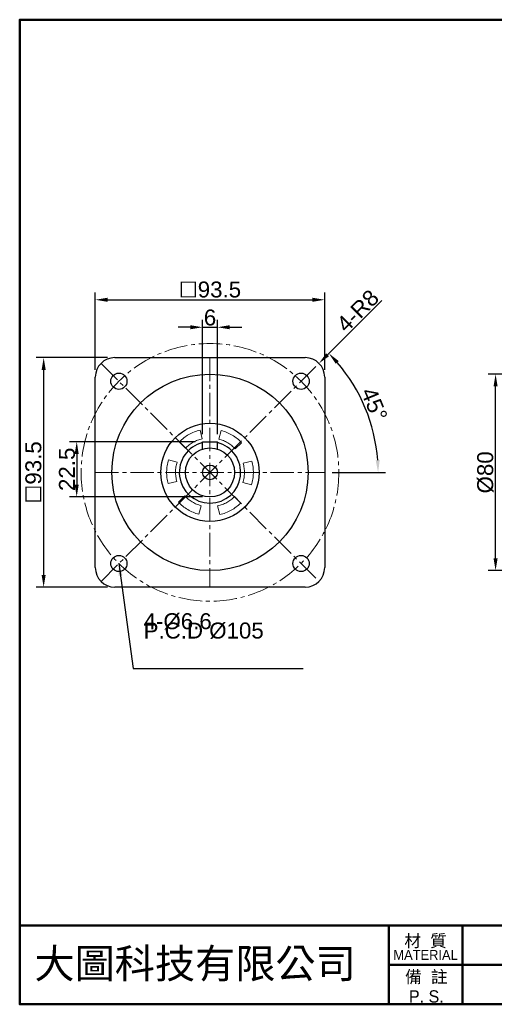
# Model space of a CAD drawing. Header units: millimetres. Extents: x 3106 to 3678, y 771 to 1172.
# Tile 1 of 5: x 3106 to 3299, y 771 to 1172. Entities that reach past the tile are written whole.
import ezdxf

# ---------------------------------------------------------------- set-up
doc = ezdxf.new("R2010")
doc.units = ezdxf.units.MM
doc.linetypes.add('CENTER2', pattern=[28.575, 19.05, -3.175, 3.175, -3.175])
for name, color, linetype, lineweight in [('中心線', 6, 'CENTER2', 5), ('圖框', 7, 'Continuous', 50), ('標註', 4, 'Continuous', 13)]:
    doc.layers.add(name, color=color, linetype=linetype, lineweight=lineweight)
doc.layers.add('產品', color=7, linetype='Continuous')
doc.styles.get("Standard").update_dxf_attribs({"font": 'arial.ttf'})
doc.styles.add('預設-ISO', font='arial.ttf')
doc.dimstyles.new('yuetai', dxfattribs={"dimtxt": 6.5, "dimasz": 5, "dimexe": 3, "dimexo": 3, "dimtad": 1, "dimdsep": 46, "dimtxsty": 'Standard', "dimcen": 0, "dimadec": 0, "dimazin": 0, "dimtfac": 1, "dimtmove": 0, "dimatfit": 3, "dimfxl": 1, "dimarcsym": 0})

# ---------------------------------------------------------------- blocks, each defined once
blk = doc.blocks.new('標題欄框 下標註')
at = {"layer": '圖框'}
for p, q in [((2.28, 73.91), (2.28, 89.91)), ((77.28, 89.91), (77.28, 73.91)), ((92.28, 89.91), (92.28, 73.91)), ((77.28, 81.91), (142.28, 81.91))]:
    blk.add_line(p, q, dxfattribs=at)
for points in [[(2.28, 89.91), (287.28, 89.91), (287.28, 273.91), (2.28, 273.91)], [(287.28, 89.91), (2.28, 89.91), (2.28, 73.91), (287.28, 73.91)]]:
    blk.add_lwpolyline(points, close=True, dxfattribs=at)
at = {"layer": '圖框', "color": 7, "attachment_point": 5, "style": '預設-ISO'}
for s, insert, char_height, width, line_spacing_factor in [('\\f新細明體|b0|i0;\\H2.5000;材  質\\P\\f新細明體|b0|i0;\\H2.0000;MATERIAL', (84.75, 85.5), 3.5, 14.9029, 0.74878), ('\\f新細明體|b0|i0;\\H2.5000;備  註\\PP. S.', (84.9, 77.49), 2.5, 15.0412, 0.958537)]:
    blk.add_mtext(s, dxfattribs=dict(at, insert=insert, char_height=char_height, width=width, line_spacing_factor=line_spacing_factor))
blk = doc.blocks.new('*D17')
at = {"layer": 'Defpoints', "color": 0, "transparency": 16777216}
for p in [(3300.01, 1027.81), (3364.37, 1027.81), (3364.37, 947.81)]:
    blk.add_point(p, dxfattribs=at)
at = {"layer": '標註', "color": 0, "lineweight": -2, "transparency": 16777216}
for p, q in [((3361.37, 1027.81), (3297.01, 1027.81)), ((3300.01, 952.81), (3300.01, 1022.81)), ((3361.37, 947.81), (3297.01, 947.81))]:
    blk.add_line(p, q, dxfattribs=at)
at = {"layer": '標註', "color": 0, "transparency": 16777216}
for points in [[(3299.18, 1022.81), (3300.85, 1022.81), (3300.01, 1027.81)], [(3299.18, 952.81), (3300.85, 952.81), (3300.01, 947.81)]]:
    blk.add_solid(points, dxfattribs=at)
at = {"layer": '標註', "color": 0, "transparency": 16777216, "insert": (3295.89, 987.81), "char_height": 6.5, "attachment_point": 5, "rotation": 90}
blk.add_mtext('Ø80', dxfattribs=at)
blk = doc.blocks.new('*D26')
at = {"layer": 'Defpoints', "color": 0, "transparency": 16777216}
for p in [(3186.64, 1046.93), (3180.64, 1000.31), (3186.64, 1000.31)]:
    blk.add_point(p, dxfattribs=at)
at = {"layer": '標註', "color": 0, "lineweight": -2, "transparency": 16777216}
for p, q in [((3175.64, 1046.93), (3170.64, 1046.93)), ((3180.64, 1003.31), (3180.64, 1049.93)), ((3180.64, 1046.93), (3186.64, 1046.93)), ((3186.64, 1003.31), (3186.64, 1049.93)), ((3191.64, 1046.93), (3196.64, 1046.93))]:
    blk.add_line(p, q, dxfattribs=at)
at = {"layer": '標註', "color": 0, "transparency": 16777216}
for points in [[(3175.64, 1047.76), (3175.64, 1046.1), (3180.64, 1046.93)], [(3191.64, 1047.76), (3191.64, 1046.1), (3186.64, 1046.93)]]:
    blk.add_solid(points, dxfattribs=at)
at = {"layer": '標註', "color": 0, "transparency": 16777216, "insert": (3183.64, 1050.87), "char_height": 6.5, "attachment_point": 5}
blk.add_mtext('6', dxfattribs=at)
blk = doc.blocks.new('*D32')
at = {"layer": 'Defpoints', "color": 0, "transparency": 16777216}
for p in [(3180.64, 1000.31), (3129.32, 977.81), (3183.64, 977.81)]:
    blk.add_point(p, dxfattribs=at)
at = {"layer": '標註', "color": 0, "lineweight": -2, "transparency": 16777216}
for p, q in [((3177.64, 1000.31), (3126.32, 1000.31)), ((3129.32, 995.31), (3129.32, 982.81)), ((3180.64, 977.81), (3126.32, 977.81))]:
    blk.add_line(p, q, dxfattribs=at)
at = {"layer": '標註', "color": 0, "transparency": 16777216}
for points in [[(3128.48, 995.31), (3130.15, 995.31), (3129.32, 1000.31)], [(3128.48, 982.81), (3130.15, 982.81), (3129.32, 977.81)]]:
    blk.add_solid(points, dxfattribs=at)
at = {"layer": '標註', "color": 0, "transparency": 16777216, "insert": (3125.37, 989.06), "char_height": 6.5, "attachment_point": 5, "rotation": 90}
blk.add_mtext('22.5', dxfattribs=at)
blk = doc.blocks.new('*D33')
at = {"layer": 'Defpoints', "color": 0, "transparency": 16777216}
for p in [(3228.04, 1032.21), (3249.82, 1005.54), (3136.89, 987.81), (3230.39, 987.81), (3139.23, 943.4)]:
    blk.add_point(p, dxfattribs=at)
at = {"layer": '標註', "color": 0, "lineweight": -2, "transparency": 16777216}
for p, q in [((3230.17, 1034.33), (3234.2, 1038.37)), ((3233.39, 987.81), (3255.15, 987.81))]:
    blk.add_line(p, q, dxfattribs=at)
blk.add_arc((3183.64, 987.81), 68.51, 4.1823, 40.8177, dxfattribs=at)
at = {"layer": '標註', "color": 0, "transparency": 16777216}
for points in [[(3234.88, 1032.02), (3236.1, 1033.16), (3232.08, 1036.25)], [(3252.8, 992.83), (3251.14, 992.77), (3252.15, 987.81)]]:
    blk.add_solid(points, dxfattribs=at)
at = {"layer": '標註', "color": 0, "transparency": 16777216, "insert": (3250.57, 1015.53), "char_height": 6.5, "attachment_point": 5, "rotation": 292.5}
blk.add_mtext('45°', dxfattribs=at)
blk = doc.blocks.new('*D34')
at = {"layer": 'Defpoints', "color": 0, "transparency": 16777216}
for p in [(3228.04, 1032.21), (3222.39, 1026.56)]:
    blk.add_point(p, dxfattribs=at)
at = {"layer": '標註', "color": 0, "lineweight": -2, "transparency": 16777216}
blk.add_line((3253.67, 1057.84), (3231.58, 1035.75), dxfattribs=at)
at = {"layer": '標註', "color": 0, "transparency": 16777216}
blk.add_solid([(3230.99, 1036.34), (3232.17, 1035.16), (3228.04, 1032.21)], dxfattribs=at)
at = {"layer": '標註', "color": 0, "transparency": 16777216, "insert": (3234.54, 1048.98), "char_height": 6.5, "attachment_point": 1, "rotation": 45}
blk.add_mtext('4-R8', dxfattribs=at)
blk = doc.blocks.new('*D35')
at = {"layer": 'Defpoints', "color": 0, "transparency": 16777216}
for p in [(3230.39, 1058.12), (3136.89, 1026.56), (3230.39, 1026.56)]:
    blk.add_point(p, dxfattribs=at)
at = {"layer": '標註', "color": 0, "lineweight": -2, "transparency": 16777216}
for p, q in [((3136.89, 1029.56), (3136.89, 1061.12)), ((3230.39, 1029.56), (3230.39, 1061.12)), ((3141.89, 1058.12), (3225.39, 1058.12))]:
    blk.add_line(p, q, dxfattribs=at)
at = {"layer": '標註', "color": 0, "transparency": 16777216}
for points in [[(3141.89, 1058.95), (3141.89, 1057.29), (3136.89, 1058.12)], [(3225.39, 1058.95), (3225.39, 1057.29), (3230.39, 1058.12)]]:
    blk.add_solid(points, dxfattribs=at)
at = {"layer": '標註', "color": 0, "transparency": 16777216, "insert": (3183.64, 1062.27), "char_height": 6.5, "attachment_point": 5}
blk.add_mtext('☐93.5', dxfattribs=at)
blk = doc.blocks.new('*D37')
at = {"layer": 'Defpoints', "color": 0, "transparency": 16777216}
for p in [(3144.89, 1034.56), (3115.85, 941.06), (3144.89, 941.06)]:
    blk.add_point(p, dxfattribs=at)
at = {"layer": '標註', "color": 0, "lineweight": -2, "transparency": 16777216}
for p, q in [((3141.89, 1034.56), (3112.85, 1034.56)), ((3115.85, 1029.56), (3115.85, 946.06)), ((3141.89, 941.06), (3112.85, 941.06))]:
    blk.add_line(p, q, dxfattribs=at)
at = {"layer": '標註', "color": 0, "transparency": 16777216}
for points in [[(3115.02, 1029.56), (3116.68, 1029.56), (3115.85, 1034.56)], [(3115.02, 946.06), (3116.68, 946.06), (3115.85, 941.06)]]:
    blk.add_solid(points, dxfattribs=at)
at = {"layer": '標註', "color": 0, "transparency": 16777216, "insert": (3111.69, 987.81), "char_height": 6.5, "attachment_point": 5, "rotation": 90}
blk.add_mtext('☐93.5', dxfattribs=at)

msp = doc.modelspace()

# ---------------------------------------------------------------- linework, layer by layer
at = {"layer": '中心線', "ltscale": 0.5}
for p, q in [((3139.23, 943.4), (3228.044, 1032.213)), ((3139.23, 1032.213), (3228.044, 943.4)), ((3183.637, 1034.556), (3183.637, 941.056)), ((3136.887, 987.806), (3230.387, 987.806))]:
    msp.add_line(p, q, dxfattribs=at)
msp.add_circle((3183.637, 987.806), 52.5, dxfattribs=at)
at = {"layer": '產品'}
for p, q in [((3144.887, 1034.556), (3222.387, 1034.556)), ((3136.887, 949.056), (3136.887, 1026.556)), ((3230.387, 1026.556), (3230.387, 949.056)), ((3180.637, 1000.306), (3186.637, 1000.306)), ((3180.637, 997.346), (3180.637, 1000.306)), ((3186.637, 997.346), (3186.637, 1000.306)), ((3222.387, 941.056), (3144.887, 941.056))]:
    msp.add_line(p, q, dxfattribs=at)
at = {"layer": '產品', "lineweight": 5}
for p, q in [((3179.631, 1005.01), (3180.513, 1001.495)), ((3187.195, 1001.389), (3188.189, 1004.874)), ((3173.653, 997.679), (3171.132, 1000.282)), ((3196.533, 999.878), (3193.93, 997.357)), ((3166.735, 992.939), (3170.22, 991.945)), ((3197.179, 991.517), (3200.694, 992.399)), ((3170.095, 984.096), (3166.58, 983.214)), ((3200.54, 982.674), (3197.054, 983.668)), ((3170.741, 975.735), (3173.345, 978.256)), ((3193.621, 977.934), (3196.143, 975.331)), ((3180.079, 974.224), (3179.086, 970.739)), ((3187.644, 970.603), (3186.762, 974.118))]:
    msp.add_line(p, q, dxfattribs=at)
at = {"layer": '產品'}
for centre, radius in [((3146.514, 1024.93), 3.3), ((3183.637, 987.806), 40), ((3220.76, 1024.93), 3.3), ((3183.637, 987.806), 20), ((3183.637, 987.806), 10), ((3183.637, 987.806), 3), ((3146.514, 950.683), 3.3), ((3220.76, 950.683), 3.3)]:
    msp.add_circle(centre, radius, dxfattribs=at)
for centre, radius, start, end in [((3144.887, 1026.556), 8, 90, 180), ((3222.387, 1026.556), 8, 0, 90), ((3183.637, 987.806), 12.5, 103.88607, 76.11393), ((3144.887, 949.056), 8, 180, 270), ((3222.387, 949.056), 8, 270, 360)]:
    msp.add_arc(centre, radius, start, end, dxfattribs=at)
at = {"layer": '產品', "lineweight": 5}
for points, knots in [([(3171.132, 1000.282), (3171.735, 1000.841), (3172.941, 1001.958), (3175.025, 1003.285), (3177.253, 1004.357), (3178.838, 1004.793), (3179.631, 1005.01)], [0, 0, 0, 0, 0.2499579, 0.4999992, 0.749958, 1, 1, 1, 1]), ([(3188.189, 1004.874), (3188.974, 1004.632), (3190.544, 1004.146), (3192.736, 1003.004), (3194.778, 1001.611), (3195.948, 1000.456), (3196.533, 999.878)], [0, 0, 0, 0, 0.2499579, 0.4999992, 0.7499579, 1, 1, 1, 1]), ([(3180.513, 1001.495), (3179.872, 1001.322), (3178.591, 1000.975), (3176.792, 1000.111), (3175.109, 999.038), (3174.139, 998.132), (3173.653, 997.679)], [0, 0, 0, 0, 0.2499479, 0.4999989, 0.7499479, 1, 1, 1, 1]), ([(3193.93, 997.357), (3193.459, 997.825), (3192.518, 998.761), (3190.871, 999.887), (3189.1, 1000.808), (3187.83, 1001.195), (3187.195, 1001.389)], [0, 0, 0, 0, 0.2499479, 0.4999989, 0.749948, 1, 1, 1, 1]), ([(3166.58, 983.214), (3166.398, 984.016), (3166.034, 985.619), (3165.926, 988.088), (3166.112, 990.553), (3166.527, 992.143), (3166.735, 992.939)], [0, 0, 0, 0, 0.2499579, 0.4999991, 0.7499579, 1, 1, 1, 1]), ([(3170.22, 991.945), (3170.05, 991.304), (3169.71, 990.021), (3169.558, 988.031), (3169.646, 986.036), (3169.946, 984.743), (3170.095, 984.096)], [0, 0, 0, 0, 0.2499479, 0.4999989, 0.7499479, 1, 1, 1, 1]), ([(3197.054, 983.668), (3197.224, 984.309), (3197.565, 985.592), (3197.716, 987.582), (3197.628, 989.577), (3197.329, 990.87), (3197.179, 991.517)], [0, 0, 0, 0, 0.2499479, 0.4999989, 0.7499479, 1, 1, 1, 1]), ([(3200.694, 992.399), (3200.876, 991.597), (3201.241, 989.994), (3201.348, 987.525), (3201.163, 985.06), (3200.747, 983.47), (3200.54, 982.674)], [0, 0, 0, 0, 0.2499579, 0.4999991, 0.7499579, 1, 1, 1, 1]), ([(3179.086, 970.739), (3178.301, 970.981), (3176.73, 971.467), (3174.538, 972.609), (3172.496, 974.002), (3171.326, 975.157), (3170.741, 975.735)], [0, 0, 0, 0, 0.2499579, 0.4999992, 0.7499579, 1, 1, 1, 1]), ([(3173.345, 978.256), (3173.815, 977.788), (3174.756, 976.852), (3176.404, 975.726), (3178.175, 974.805), (3179.444, 974.418), (3180.079, 974.224)], [0, 0, 0, 0, 0.2499479, 0.4999989, 0.749948, 1, 1, 1, 1]), ([(3186.762, 974.118), (3187.402, 974.291), (3188.683, 974.638), (3190.483, 975.502), (3192.166, 976.575), (3193.136, 977.481), (3193.621, 977.934)], [0, 0, 0, 0, 0.2499479, 0.4999989, 0.7499479, 1, 1, 1, 1]), ([(3196.143, 975.331), (3195.54, 974.772), (3194.334, 973.655), (3192.249, 972.328), (3190.022, 971.256), (3188.437, 970.82), (3187.644, 970.603)], [0, 0, 0, 0, 0.2499579, 0.4999992, 0.749958, 1, 1, 1, 1])]:
    msp.add_open_spline(points, degree=3, knots=knots, dxfattribs=at)

# ---------------------------------------------------------------- block references
at = {"layer": '圖框', "xscale": 2.005595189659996, "yscale": 2.005595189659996, "zscale": 2.005595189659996}
msp.add_blockref('標題欄框 下標註', (3101.507, 622.875), dxfattribs=at)

# ---------------------------------------------------------------- texts
at = {"layer": '標註', "insert": (3156.588, 930.428), "char_height": 6.5, "width": 67.63008, "attachment_point": 1, "line_spacing_factor": 0.351155}
msp.add_mtext('\\pxsa0.25;4-Ø6.6\\PP.C.D Ø105', dxfattribs=at)
at = {"layer": '產品', "insert": (3112.088, 793.721), "char_height": 12, "attachment_point": 1}
msp.add_mtext_dynamic_manual_height_columns('{\\fPMingLiU|b0|i0|c136|p18;大圖科技有限公司}', width=143.25531, gutter_width=21.425, heights=[16.973], dxfattribs=at)

# ---------------------------------------------------------------- dimensions: what is measured, and where the dimension line sits
at = {"layer": '標註'}
dim = msp.add_linear_dim(base=(3230.387, 1058.119), p1=(3136.887, 1026.556), p2=(3230.387, 1026.556), text='☐<>', dimstyle='yuetai', dxfattribs=at)
dim.commit()
dim.dimension.update_dxf_attribs({"geometry": '*D35', "text_midpoint": (3183.637, 1062.273)})
dim = msp.add_radius_dim(center=(3222.387, 1026.556), mpoint=(3228.044, 1032.213), text='4-<>', dimstyle='yuetai', override={"dimtxsty": 'Standard'}, dxfattribs=at)
dim.commit()
dim.dimension.update_dxf_attribs({"geometry": '*D34', "text_midpoint": (3246.453, 1050.622), "dimtype": 164})
dim = msp.add_linear_dim(base=(3186.637, 1046.929), p1=(3180.637, 1000.306), p2=(3186.637, 1000.306), dimstyle='yuetai', dxfattribs=at)
dim.commit()
dim.dimension.update_dxf_attribs({"geometry": '*D26', "text_midpoint": (3183.637, 1050.873)})
dim = msp.add_angular_dim_2l(base=(3249.816, 1005.539), line1=((3139.23, 943.4), (3228.044, 1032.213)), line2=((3136.887, 987.806), (3230.387, 987.806)), dimstyle='yuetai', override={"dimscale": 0}, dxfattribs=at)
dim.commit()
dim.dimension.update_dxf_attribs({"geometry": '*D33', "text_midpoint": (3250.566, 1015.529)})
for base, p1, p2, text, picture, middle in [((3115.849, 941.056), (3144.887, 1034.556), (3144.887, 941.056), '☐<>', '*D37', (3111.694, 987.806)), ((3300.013, 1027.806), (3364.369, 947.806), (3364.369, 1027.806), 'Ø<>', '*D17', (3295.887, 987.806))]:
    dim = msp.add_linear_dim(base=base, p1=p1, p2=p2, angle=90, text=text, dimstyle='yuetai', dxfattribs=at)
    dim.commit()
    dim.dimension.update_dxf_attribs({"geometry": picture, "text_midpoint": middle})
dim = msp.add_linear_dim(base=(3129.317, 977.806), p1=(3180.637, 1000.306), p2=(3183.637, 977.806), angle=90, dimstyle='yuetai', dxfattribs=at)
dim.commit()
dim.dimension.update_dxf_attribs({"geometry": '*D32', "text_midpoint": (3125.373, 989.056)})

# ---------------------------------------------------------------- leaders
at = {"layer": '標註', "annotation_type": 0, "has_hookline": 1, "hookline_direction": 0}
msp.add_leader([(3146.514, 950.683), (3152.303, 907.89), (3220.04, 907.89)], dimstyle='yuetai', dxfattribs=at)

doc.saveas('drawing.dxf')
